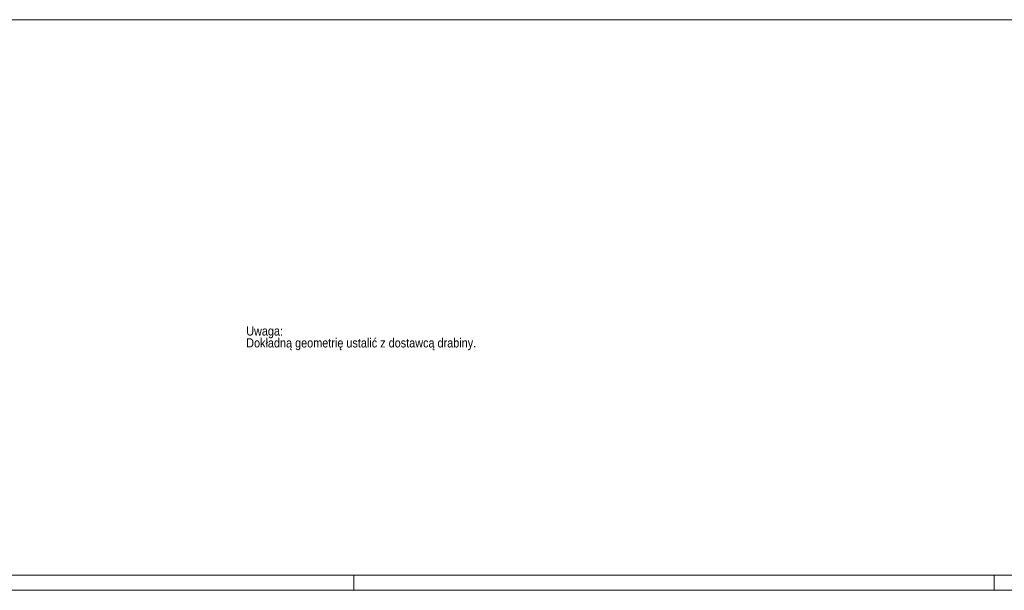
# Model space of a CAD drawing. Header units: millimetres. Extents: x 0 to 914, y 0 to 420.
# Tile 4 of 7: x 384 to 707, y 0 to 187. Entities that reach past the tile are written whole.
import ezdxf

# ---------------------------------------------------------------- set-up
doc = ezdxf.new("R2010")
doc.units = ezdxf.units.MM
doc.linetypes.add('XKITLINE00', pattern=[0])
for name, color, linetype, lineweight in [('Arkusz rysunku', 3, 'Continuous', 0), ('Tekst', 7, 'Continuous', 0), ('Wymiar', 4, 'Continuous', 0)]:
    doc.layers.add(name, color=color, linetype=linetype, lineweight=lineweight)
doc.styles.add('ARIAL', font='ARIAL.TTF')

msp = doc.modelspace()

# ---------------------------------------------------------------- linework, layer by layer
at = {"layer": 'Arkusz rysunku', "linetype": 'XKITLINE00', "lineweight": 0}
for p, q in [((5, 5), (909, 5)), ((494, 0), (494, 5)), ((704, 0), (704, 5)), ((0, 0), (914, 0))]:
    msp.add_line(p, q, dxfattribs=at)
at = {"layer": 'Wymiar', "linetype": 'XKITLINE00', "lineweight": 0}
msp.add_line((95.62, 187.24), (809.56, 187.24), dxfattribs=at)

# ---------------------------------------------------------------- texts
at = {"layer": 'Tekst', "style": 'ARIAL', "width": 0.85}
for s, p in [('Uwaga:', (458.72, 83.59)), ('Dokładną geometrię ustalić z dostawcą drabiny.', (458.72, 79.69))]:
    msp.add_text(s, height=3, dxfattribs=at).set_placement(p)

doc.saveas('drawing.dxf')
